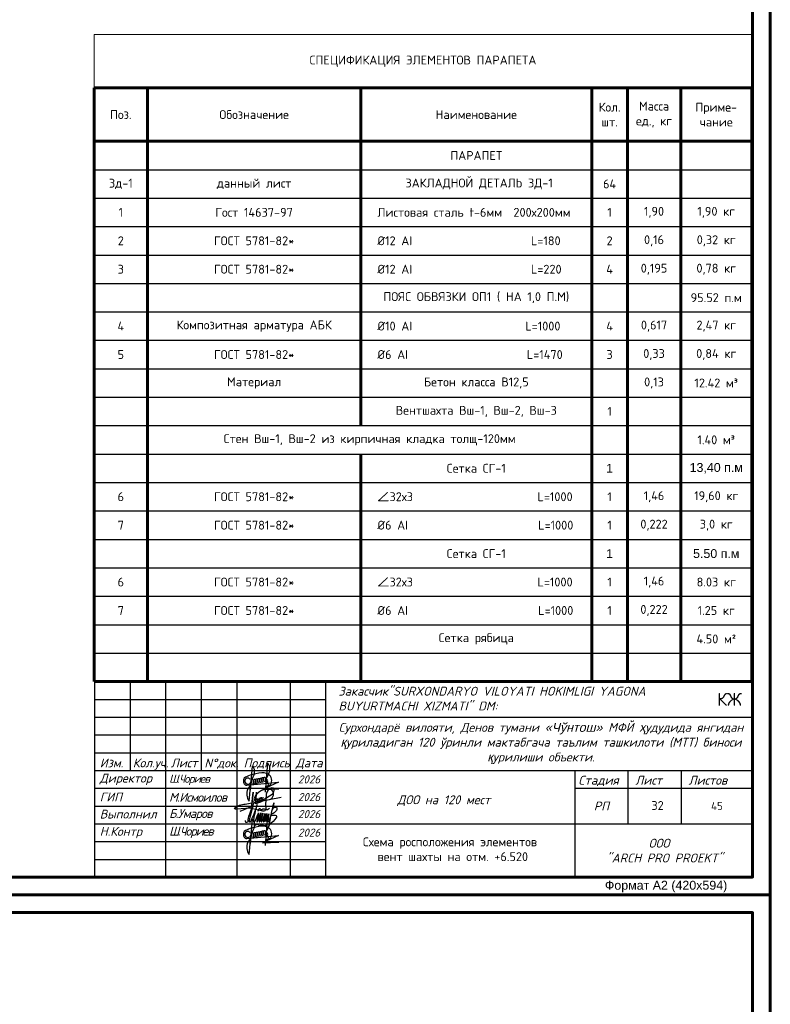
# Model space of a CAD drawing. Header units: millimetres. Extents: x 2063114 to 14983986, y -126020516 to 213791.
# Tile 255 of 256: x 2358676 to 2379792, y -1246080 to -1218382. Entities that reach past the tile are written whole.
import ezdxf
from ezdxf.enums import TextEntityAlignment as Align

# ---------------------------------------------------------------- set-up
doc = ezdxf.new("R2010")
doc.units = ezdxf.units.MM
doc.layers.get('Defpoints').update_dxf_attribs({"color": 6, "lineweight": 35})
doc.layers.add('_print', color=6, linetype='Continuous', lineweight=60, plot=False)
doc.layers.add('план', color=7, linetype='Continuous', lineweight=20)
doc.styles.add('GOST 2.304', font='isocpeur.ttf', dxfattribs={"oblique": 15})
doc.styles.add('ISOCPEUR', font='isocpeui.ttf', dxfattribs={"height": 300})
doc.styles.add('PDF ISOCPEUR', font='isocpeur.ttf')
doc.styles.get("Standard").update_dxf_attribs({"font": 'arial.ttf'})
doc.styles.add('V@ler@Live', font='isocpeui.ttf')

# ---------------------------------------------------------------- blocks, each defined once
blk = doc.blocks.new('*T570')
at = {"lineweight": 60, "transparency": 16777216}
blk.add_line((0, -1500), (1500, -1500), dxfattribs=at)
at = {"color": 0, "linetype": 'Continuous', "lineweight": 60, "transparency": 16777216}
for p, q in [((0, -1500), (0, -18200)), ((1500, -1500), (1500, -18200)), ((7500, -1500), (7500, -11000)), ((14000, -1500), (14000, -18200)), ((15000, -1500), (15000, -18200)), ((16500, -1500), (16500, -18200)), ((18500, -1500), (18500, -18200)), ((0, -3000), (18500, -3000)), ((7500, -11800), (7500, -18200)), ((0, -18200), (18500, -18200))]:
    blk.add_line(p, q, dxfattribs=at)
at = {"color": 0, "linetype": 'ByBlock', "lineweight": -2, "transparency": 16777216}
for p, q in [((1500, -1500), (18500, -1500)), ((7500, -12600), (14000, -12600)), ((7500, -15000), (14000, -15000))]:
    blk.add_line(p, q, dxfattribs=at)
at = {"color": 0, "linetype": 'Continuous', "transparency": 16777216}
for p, q in [((0, -3800), (18500, -3800)), ((0, -4600), (18500, -4600)), ((0, -5400), (18500, -5400)), ((0, -6200), (18500, -6200)), ((0, -7000), (18500, -7000)), ((0, -7800), (18500, -7800)), ((0, -8600), (18500, -8600)), ((0, -9400), (18500, -9400)), ((0, -10200), (18500, -10200)), ((0, -11000), (18500, -11000)), ((0, -11800), (18500, -11800)), ((0, -12600), (7500, -12600)), ((14000, -12600), (18500, -12600)), ((0, -13400), (18500, -13400)), ((0, -14200), (18500, -14200)), ((0, -15000), (7500, -15000)), ((14000, -15000), (18500, -15000)), ((0, -15800), (18500, -15800)), ((0, -16600), (18500, -16600)), ((0, -17400), (18500, -17400))]:
    blk.add_line(p, q, dxfattribs=at)
at = {"layer": 'Defpoints', "color": 8, "linetype": 'ByBlock', "lineweight": 0, "transparency": 16777216}
for p, q in [((0, 0), (18500, 0)), ((0, 0), (0, -1500)), ((18500, 0), (18500, -1500))]:
    blk.add_line(p, q, dxfattribs=at)
at = {"color": 0, "linetype": 'Continuous', "lineweight": -3, "transparency": 16777216, "char_height": 250, "style": 'ISOCPEUR'}
for s, insert, width, attachment_point in [('{\\fISOCPEUR|b0|i0|c204|p34;СПЕЦИФИКАЦИЯ ЭЛЕМЕНТОВ ПАРАПЕТА}', (9250, -750), 18200, 5), ('{\\fISOCPEUR|b0|i0|c204|p34;Кол.\\Pшт.}', (14500, -2250), 700, 5), ('{\\fISOCPEUR|b0|i0|c204|p34;Масса\\Pед., кг}', (15750, -2250), 1200, 5), ('{\\fISOCPEUR|b0|i0|c204|p34;Приме-\\Pчание}', (17500, -2250), 1700, 5), ('{\\fISOCPEUR|b0|i0|c204|p34;Поз.}', (750, -2250), 1200, 5), ('{\\fISOCPEUR|b0|i0|c204|p34;Обозначение}', (4500, -2250), 5700, 5), ('{\\fISOCPEUR|b0|i0|c204|p34;Наименование}', (10750, -2250), 6200, 5), ('{\\fISOCPEUR|b0|i0|c204|p34;\\C256;ПАРАПЕТ}', (10750, -3400), 6200, 5), ('{\\fISOCPEUR|b0|i0|c204|p34;Зд-1}', (750, -4200), 1200, 5), ('{\\fISOCPEUR|b0|i0|c204|p34;данный лист}', (4500, -4200), 5700, 5), ('{\\fISOCPEUR|b0|i0|c238|p34; \\fISOCPEUR|b0|i0|c204|p34;ЗАКЛАДНОЙ ДЕТАЛЬ ЗД-1\\fISOCPEUR|b0|i0|c238|p34; \\fISOCPEUR|b0|i0|c204|p34;                                    \\fISOCPEUR|b0|i0|c238|p34;  }', (10750, -4200), 6200, 5), ('{\\fISOCPEUR|b0|i0|c204|p34;64', (14500, -4200), 700, 5), ('{\\fISOCPEUR|b0|i0|c204|p34;1}', (750, -5000), 1200, 5), ('{\\fISOCPEUR|b0|i0|c204|p34;Гост 14637-97             }', (4500, -5000), 5700, 5), ('{\\fISOCPEUR|b0|i0|c238|p34;  \\fISOCPEUR|b0|i0|c204|p34;Листовая сталь t-6мм\\H0.99992x;  200х200мм\\fISOCPEUR|b0|i0|c238|p34;      \\fISOCPEUR|b0|i0|c204|p34;   \\fISOCPEUR|b0|i0|c238|p34;  }', (7650, -5000), 6200, 4), ('{\\fISOCPEUR|b0|i0|c204|p34;1', (14500, -5000), 700, 5), ('{\\fISOCPEUR|b0|i0|c204|p34;1,90}', (15750, -5000), 1200, 5), ('{\\fISOCPEUR|b0|i0|c204|p34;1,90 кг}', (17500, -5000), 1700, 5), ('{\\fISOCPEUR|b0|i0|c204|p34;2}', (750, -5800), 1200, 5), ('{\\fISOCPEUR|b0|i0|c204|p34;ГОСТ 5781-82*}', (4500, -5800), 5700, 5), ('{\\fISOCPEUR|b0|i0|c204|p34;\\C7;  %%C12 АI                     L=180}', (7650, -5800), 6200, 4), ('{\\fISOCPEUR|b0|i0|c204|p34;2', (14500, -5800), 700, 5), ('{\\fISOCPEUR|b0|i0|c204|p34;0,16}', (15750, -5800), 1200, 5), ('{\\fISOCPEUR|b0|i0|c204|p34;0,32 кг}', (17500, -5800), 1700, 5), ('{\\fISOCPEUR|b0|i0|c204|p34;3}', (750, -6600), 1200, 5), ('{\\fISOCPEUR|b0|i0|c204|p34;ГОСТ 5781-82*}', (4500, -6600), 5700, 5), ('{\\fISOCPEUR|b0|i0|c204|p34;\\C7;  %%C12 АI                     L=220}', (7650, -6600), 6200, 4), ('{\\fISOCPEUR|b0|i0|c204|p34;4', (14500, -6600), 700, 5), ('{\\fISOCPEUR|b0|i0|c204|p34;0,195}', (15750, -6600), 1200, 5), ('{\\fISOCPEUR|b0|i0|c204|p34;0,78 кг}', (17500, -6600), 1700, 5), ('{\\fISOCPEUR|b0|i0|c204|p34;\\C7;ПОЯС ОБВЯЗКИ ОП1 ( НА 1,0 П.М)}', (10750, -7400), 6200, 5), ('{\\fISOCPEUR|b0|i0|c204|p34;95.52 п.м}', (17500, -7400), 1700, 5), ('{\\fISOCPEUR|b0|i0|c204|p34;4', (750, -8200), 1200, 5), ('{\\fISOCPEUR|b0|i0|c204|p34;\\C256;Композитная арматура АБК }', (4500, -8200), 5700, 5), ('{\\fISOCPEUR|b0|i0|c204|p34;\\C7;  %%C10 АI                    L=1000}', (7650, -8200), 6200, 4), ('{\\fISOCPEUR|b0|i0|c204|p34;4', (14500, -8200), 700, 5), ('{\\fISOCPEUR|b0|i0|c204|p34;0,617}', (15750, -8200), 1200, 5), ('{\\fISOCPEUR|b0|i0|c204|p34;2,47 кг}', (17500, -8200), 1700, 5), ('{\\fISOCPEUR|b0|i0|c204|p34;ГОСТ 5781-82*}', (4500, -9000), 5700, 5), ('{\\fISOCPEUR|b0|i0|c204|p34;5', (750, -9000), 1200, 5), ('{\\fISOCPEUR|b0|i0|c204|p34;\\C7;  %%C6 АI                     L=1470}', (7650, -9000), 6200, 4), ('{\\fISOCPEUR|b0|i0|c204|p34;3', (14500, -9000), 700, 5), ('{\\fISOCPEUR|b0|i0|c204|p34;0,33}', (15750, -9000), 1200, 5), ('{\\fISOCPEUR|b0|i0|c204|p34;0,84 кг}', (17500, -9000), 1700, 5), ('{\\fISOCPEUR|b0|i0|c204|p34;Материал}', (4500, -9800), 5700, 5), ('{\\fISOCPEUR|b0|i0|c204|p34;\\C7;Бетон класса В12,5}', (10750, -9800), 6200, 5), ('{\\fISOCPEUR|b0|i0|c204|p34;0,13', (15750, -9800), 1200, 5), ('{\\fISOCPEUR|b0|i0|c204|p34;12.42 м³}', (17500, -9800), 1700, 5), ('{\\fISOCPEUR|b0|i0|c204|p34;\\C7;Вентшахта Вш-1, Вш-2, Вш-3}', (10750, -10600), 6200, 5), ('{\\fISOCPEUR|b0|i0|c204|p34;1', (14500, -10600), 700, 5), ('{\\fISOCPEUR|b0|i0|c204|p34;Стен Вш-1, Вш-2 из кирпичная кладка толщ-120мм}', (7750, -11400), 12200, 5), ('{\\fISOCPEUR|b0|i0|c204|p34;1.40 м³}', (17500, -11400), 1700, 5), ('{\\fISOCPEUR|b0|i0|c204|p34;\\C7;Сетка СГ-1}', (10750, -12200), 6200, 5), ('{\\fISOCPEUR|b0|i0|c204|p34;6}', (750, -13000), 1200, 5), ('{\\fISOCPEUR|b0|i0|c204|p34;ГОСТ 5781-82*}', (4500, -13000), 5700, 5), ('{\\fISOCPEUR|b0|i0|c204|p34;\\C256;  ∠32х3                     \\C7; L=1000}', (7650, -13000), 6200, 4), ('{\\fISOCPEUR|b0|i0|c204|p34;1', (14500, -13000), 700, 5), ('{\\fISOCPEUR|b0|i0|c204|p34;1,46}', (15750, -13000), 1200, 5), ('{\\fISOCPEUR|b0|i0|c204|p34;19,60 кг}', (17500, -13000), 1700, 5), ('{\\fISOCPEUR|b0|i0|c204|p34;7}', (750, -13800), 1200, 5), ('{\\fISOCPEUR|b0|i0|c204|p34;ГОСТ 5781-82*}', (4500, -13800), 5700, 5), ('{\\fISOCPEUR|b0|i0|c204|p34;\\C7;  %%C6 АI                       L=1000}', (7650, -13800), 6200, 4), ('{\\fISOCPEUR|b0|i0|c204|p34;1', (14500, -13800), 700, 5), ('{\\fISOCPEUR|b0|i0|c204|p34;0,222}', (15750, -13800), 1200, 5), ('{\\fISOCPEUR|b0|i0|c204|p34;3,0 кг}', (17500, -13800), 1700, 5), ('{\\fISOCPEUR|b0|i0|c204|p34;\\C7;Сетка СГ-1}', (10750, -14600), 6200, 5), ('{\\fISOCPEUR|b0|i0|c204|p34;6}', (750, -15400), 1200, 5), ('{\\fISOCPEUR|b0|i0|c204|p34;ГОСТ 5781-82*}', (4500, -15400), 5700, 5), ('{\\fISOCPEUR|b0|i0|c204|p34;\\C256;  ∠32х3                     \\C7; L=1000}', (7650, -15400), 6200, 4), ('{\\fISOCPEUR|b0|i0|c204|p34;1', (14500, -15400), 700, 5), ('{\\fISOCPEUR|b0|i0|c204|p34;1,46}', (15750, -15400), 1200, 5), ('{\\fISOCPEUR|b0|i0|c204|p34;8.03 кг}', (17500, -15400), 1700, 5), ('{\\fISOCPEUR|b0|i0|c204|p34;ГОСТ 5781-82*}', (4500, -16200), 5700, 5), ('{\\fISOCPEUR|b0|i0|c204|p34;\\C7;  %%C6 АI                       L=1000}', (7650, -16200), 6200, 4), ('{\\fISOCPEUR|b0|i0|c204|p34;7}', (750, -16200), 1200, 5), ('{\\fISOCPEUR|b0|i0|c204|p34;1', (14500, -16200), 700, 5), ('{\\fISOCPEUR|b0|i0|c204|p34;0,222}', (15750, -16200), 1200, 5), ('{\\fISOCPEUR|b0|i0|c204|p34;1.25 кг}', (17500, -16200), 1700, 5), ('{\\fISOCPEUR|b0|i0|c204|p34;\\C256;Сетка рябица }', (10750, -17000), 6200, 5), ('{\\fISOCPEUR|b0|i0|c204|p34;\\C256;4.50 м² }', (17500, -17000), 1700, 5)]:
    blk.add_mtext(s, dxfattribs=dict(at, insert=insert, width=width, attachment_point=attachment_point))
at = {"color": 0, "linetype": 'Continuous', "lineweight": -3, "transparency": 16777216, "char_height": 250, "attachment_point": 5}
for s, insert, width in [('1', (14500, -12200), 700), ('13,40 п.м', (17500, -12200), 1700), ('1', (14500, -14600), 700), ('5.50 п.м', (17500, -14600), 1700)]:
    blk.add_mtext(s, dxfattribs=dict(at, insert=insert, width=width))
blk = doc.blocks.new('*U1590')
at = {"color": 0, "ltscale": 25}
blk.add_lwpolyline([(-59400, 42000), (0, 42000), (0, 0), (-59400, 0)], close=True, dxfattribs=at)
at = {"color": 0, "lineweight": 60, "ltscale": 25}
blk.add_lwpolyline([(-57400, 41500), (-500, 41500), (-500, 500), (-57400, 500)], close=True, dxfattribs=at)
at = {"color": 0, "insert": (-2932, 396), "char_height": 250, "width": 4526.16, "attachment_point": 2}
blk.add_mtext('Формат А2 (420х594)', dxfattribs=at)
blk = doc.blocks.new('A$Ceb54b23e')
at = {"color": 5, "lineweight": 30, "ltscale": 0.1}
for p, q in [((-12.57, -11.1), (7.26, -9.39)), ((7.26, -9.39), (-2.6, -13.87)), ((-2.6, -13.87), (7.49, -13.43))]:
    blk.add_line(p, q, dxfattribs=at)
at = {"color": 5, "lineweight": 30, "ltscale": 0.1, "flags": 128}
for points in [[(-10.2, -9.67), (-8.52, -5.97, 0.342251), (-9.14, 1.03), (-10.34, -14.39)], [(-1.14, -9.14), (1.12, -4.18, 0.342251), (0.5, 2.82), (-0.93, -15.6)], [(-9.81, -10.51), (-11.91, -13.54, 0.28279), (-11, -21.19), (-9.61, -5.79)], [(-9.81, -10.51), (-9.44, -8.24, -0.681159), (-8.23, -7.98), (-8.62, -10.62)], [(-8.62, -10.63), (-8.17, -7.86, -0.681159), (-6.97, -7.6), (-7.35, -10.24)], [(-7.4, -10.51), (-6.95, -7.75, -0.681159), (-5.74, -7.48), (-6.13, -10.13)], [(-6.15, -10.27), (-5.7, -7.5, -0.681159), (-4.49, -7.24), (-4.88, -9.88)], [(-4.9, -10.02), (-4.45, -7.25, -0.681159), (-3.25, -6.99), (-3.63, -9.64)], [(-3.64, -9.64), (-3.19, -6.88, -0.681159), (-1.98, -6.62), (-2.37, -9.26)], [(-2.41, -9.53), (-1.96, -6.76, -0.681159), (-0.75, -6.5), (-1.14, -9.14)]]:
    blk.add_lwpolyline(points, format="xyb", dxfattribs=at)
at = {"color": 5, "lineweight": 30, "ltscale": 0.1}
for centre, radius, start, end in [((-6.97, -15.76), 11.45, 107.92907, 128.55015), ((4.48, -62.51), 59.56, 97.39589, 104.56598), ((-2.27, -9.29), 5.91, 38.72853, 98.93361), ((-1.42, -8.11), 4.53, 347.3913, 33.89819), ((-11.53, -8.6), 3.14, 145.20054, 214.39775), ((-12.85, -9.67), 1.46, 208.97145, 280.81106), ((-11.81, -8.63), 1.91, 91.31881, 327.17595), ((-11.74, -7.9), 1.19, 28.74852, 95.44504), ((0.01, -8.8), 3.01, 257.73222, 354.12117), ((-0.18, -10.53), 1.3, 249.35584, 101.75822), ((-0.31, -8.48), 0.874, 261.08847, 90.02558)]:
    blk.add_arc(centre, radius, start, end, dxfattribs=at)
blk = doc.blocks.new('0651961')
at = {"color": 5, "lineweight": 30, "ltscale": 5}
for points in [[(5137317, -541320, 0.271575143), (5382614, -248941, 0.271575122), (5247219, 107884, 0.163915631), (4609277, 40182, 0.081414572), (4339755, -141506, 0.081414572), (4142343, -399733, 0.548265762), (4316023, -672030, 0.017700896), (4712274, -564290), (5289922, -193920, 0.255039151), (5420947, 170315, 0.238092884), (5234407, 214137, 0.253493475), (4912304, -193484), (4857022, -909949, -0.067784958), (4891110, -1058859, -0.066120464), (4884797, -1207770, -0.258807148), (4704209, -1307956, -0.042146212), (4668516, -1304942), (3851592, -1120468), (2972301, -1180746, -0.190988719), (2886198, -1173851, -0.190988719), (2828209, -1109833, -0.085970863), (3157608, -918703, -0.085970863), (3532102, -849502), (5902229, -394466)], [(3206207, -1307066), (3867804, -1032897, 0.281152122), (3971617, -862869), (4043335, -58764), (3989253, -665135), (4215347, -579925), (4274470, -57353), (4189082, -812073)]]:
    blk.add_lwpolyline(points, format="xyb", dxfattribs=at)
for points in [[(4222872, -513416), (4189082, -812073), (4309366, -773304), (4343156, -474647)], [(4343156, -474647), (4309366, -773304), (4429650, -734535), (4463439, -435878)], [(4463439, -435878), (4429650, -734535), (4549933, -695766), (4583723, -397109)], [(4583723, -397109), (4549933, -695766), (4670217, -656997), (4700833, -397440)]]:
    blk.add_lwpolyline(points, dxfattribs=at)
blk = doc.blocks.new('A$Cb977a79e')
at = {"color": 5, "lineweight": 30}
blk.add_open_spline([(548, 429), (550, 418), (553, 396), (564, 386), (626, 392), (622, 434), (622, 479), (756, 865), (734, 788), (778, 927), (614, 357), (673, 405), (701, 400), (861, 828), (836, 827), (737, 402), (763, 392), (806, 405), (896, 676), (874, 574), (827, 388), (858, 386), (956, 684), (927, 558), (885, 387), (915, 386), (1002, 672), (972, 547), (933, 386), (970, 387), (1059, 660), (1027, 538), (996, 387), (1026, 387), (1102, 661), (1078, 532), (1060, 451), (1065, 379), (1062, 539), (1106, 661), (1046, 399), (1086, 399), (1148, 656), (1126, 536), (1112, 402), (1114, 395), (1144, 650), (1127, 544), (1104, 380), (1143, 413), (1160, 420), (1127, 264), (1135, 291), (1269, 919), (1263, 846), (1236, 770), (1216, 677), (1243, 753), (1339, 783), (1342, 676), (1241, 606), (1144, 555), (1313, 575), (1358, 512), (1212, 380), (1139, 314)], degree=3, knots=[0, 0, 0, 0, 1, 2, 3, 4, 5, 6, 7, 7.047701, 8, 9, 10, 11, 11.055697, 12, 13, 14, 15, 16, 17, 18, 19, 20, 21, 22, 23, 24, 25, 26, 27, 28, 29, 30, 31, 32, 33, 34, 35, 36, 37, 38, 39, 40, 41, 42, 43, 44, 45, 45.157491, 45.43525, 46, 47, 48, 49, 50, 51, 52, 53, 54, 55, 56, 57, 58, 59, 59, 59, 59], dxfattribs=at)
for points in [[(876, 664), (884, 753), (933, 709), (966, 688), (1004, 756), (1083, 670), (1156, 738)], [(801, 313), (838, 358), (886, 314), (919, 292), (958, 361), (1036, 275), (1100, 346)]]:
    blk.add_open_spline(points, degree=3, dxfattribs=at)
blk = doc.blocks.new('shtammp')
for p, q in [((2284257, -164060), (2302757, -164060)), ((2284257, -169560), (2284257, -164060)), ((2285257, -166560), (2285257, -164060)), ((2286257, -169560), (2286257, -164060)), ((2287257, -166560), (2287257, -164060)), ((2288257, -169560), (2288257, -164060)), ((2289757, -169560), (2289757, -164060)), ((2290757, -169560), (2290757, -164060)), ((2302757, -164060), (2302757, -169560)), ((2290757, -165060), (2302757, -165060)), ((2284257, -166060), (2290757, -166060)), ((2284257, -166560), (2290757, -166560)), ((2290757, -166560), (2302757, -166560)), ((2297757, -166560), (2297757, -169560)), ((2299257, -168060), (2299257, -166560)), ((2300757, -168060), (2300757, -166560)), ((2297757, -167060), (2302757, -167060)), ((2290757, -168060), (2302757, -168060)), ((2284257, -169560), (2302757, -169560))]:
    blk.add_line(p, q)
for points in [[(2284257, -164560), (2290757, -164560)], [(2284257, -165060), (2290757, -165060)], [(2284257, -165560), (2290757, -165560)], [(2284257, -167060), (2290757, -167060)], [(2284257, -167560), (2290757, -167560)], [(2284257, -168060), (2290757, -168060)], [(2284257, -168560), (2290757, -168560)], [(2284257, -169060), (2290757, -169060)]]:
    blk.add_lwpolyline(points)
at = {"ltscale": 100, "xscale": 44.85990809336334, "yscale": 44.85990809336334, "zscale": 44.85990809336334}
for p in [(2289092, -166472), (2289092, -167972)]:
    blk.add_blockref('A$Ceb54b23e', p, dxfattribs=at)
at = {"xscale": 0.0004276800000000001, "yscale": 0.0004276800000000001, "zscale": 0.0004276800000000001}
blk.add_blockref('0651961', (2286977, -167145), dxfattribs=at)
at = {"ltscale": 25, "xscale": 1.13408174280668, "yscale": 1.13408174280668, "zscale": 1.13408174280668}
blk.add_blockref('A$Cb977a79e', (2287861, -168457), dxfattribs=at)
at = {"style": 'GOST 2.304', "oblique": 15}
for s, p in [('Изм.   ', (2284395, -166473)), ('Кол.уч.', (2285323, -166473)), ('Лист', (2286391, -166473)), ('N%%dдок.', (2287337, -166475)), ('Подпись', (2288441, -166473)), ('Дата', (2289909, -166473)), ('Лист  ', (2299457, -166960)), ('Листов ', (2300957, -166960))]:
    blk.add_text(s, height=250, dxfattribs=at).set_placement(p)
at = {"style": 'GOST 2.304', "oblique": 15, "width": 1.019608}
blk.add_text('Стадия ', height=250, dxfattribs=at).set_placement((2297857, -166960), (2299157, -166960), align=Align.FIT)
at = {"style": 'GOST 2.304', "oblique": 15}
blk.add_text('РП', height=250, dxfattribs=at).set_placement((2298507, -167560), align=Align.MIDDLE)
at = {"style": 'GOST 2.304'}
for s, insert, char_height, width, attachment_point in [('{\\C256;\\c0;Закасчик"SURXONDARYO VILOYATI HOKIMLIGI YAGONA BUYURTMACHI XIZMATI" DM:}', (2291109, -164539), 250, 10736.65, 4), ('{\\C250;\\c2432280;Сурхондарё вилояти, Денов тумани «\\fArial|b0|i0|c204|p34;Чўнтош\\fISOCPEUR|b0|i0|c204|p34;» МФЙ \\fArial|b0|i0|c204|p34;ҳ\\fISOCPEUR|b0|i0|c204|p34;удудида янгидан \\fArial|b0|i0|c204|p34;қ\\fISOCPEUR|b0|i0|c204|p34;уриладиган 120 ўринли мактабгача таълим ташкилоти (МТТ) биноси \\fArial|b0|i0|c204|p34;қ\\fISOCPEUR|b0|i0|c204|p34;урилиши объекти.}', (2296806, -165801), 250, 11430.2, 5), ('2026', (2290281, -166810), 225, 900, 5), ('2026', (2290281, -167307), 225, 900, 5), ('2026', (2290281, -167787), 225, 900, 5), ('2026', (2290281, -168308), 225, 900, 5), ('ООО\\P  "ARCH PRO PROEKT" ', (2300128, -168814), 250, 5588.09, 5)]:
    blk.add_mtext(s, dxfattribs=dict(at, insert=insert, char_height=char_height, width=width, attachment_point=attachment_point))
at = {"linetype": 'Continuous', "char_height": 225, "style": 'PDF ISOCPEUR'}
for s, insert, width, attachment_point in [('{\\H1.6x;КЖ }', (2302457, -164560), 11400, 6), ('45', (2301757, -167560), 1900, 5)]:
    blk.add_mtext(s, dxfattribs=dict(at, insert=insert, width=width, attachment_point=attachment_point))
at = {"attachment_point": 4, "style": 'GOST 2.304'}
for s, insert, char_height in [('Директор', (2284393, -166810), 250), ('{\\T0.8;\\C7;Ш.Чориев}', (2286344, -166823), 230), ('ГИП', (2284393, -167307), 250), ('{\\T0.9;М.Исмоилов }', (2286344, -167314), 250), ('{\\C256;\\c0;ДОО на 120 мест}', (2292765, -167410), 250), ('Выполнил', (2284393, -167787), 250), ('{\\T0.9;Б.Умаров}', (2286344, -167805), 250), ('Н.Контр', (2284393, -168308), 250), ('{\\T0.8;\\C7;Ш.Чориев}', (2286344, -168302), 250)]:
    blk.add_mtext(s, dxfattribs=dict(at, insert=insert, char_height=char_height))

msp = doc.modelspace()

# ---------------------------------------------------------------- linework, layer by layer
at = {"lineweight": 60, "ltscale": 150}
msp.add_lwpolyline([(2360770.7872, -1220301.43901), (2379270.7872, -1220301.43901)], dxfattribs=at)
at = {"layer": '_print', "ltscale": 100}
for points in [[(2379792.08613, -1243001.43901), (2320392.08613, -1243001.43901), (2320392.08613, -1201001.43901), (2379792.08613, -1201001.43901)], [(2379792.08613, -1285001.43901), (2320392.08613, -1285001.43901), (2320392.08613, -1243001.43901), (2379792.08613, -1243001.43901)]]:
    msp.add_lwpolyline(points, close=True, dxfattribs=at)

# ---------------------------------------------------------------- block references
for name, p in [('*U1590', (2379792.08613, -1243001.43901)), ('*T570', (2360770.7872, -1218801.43901)), ('shtammp', (76534.83464, -1072941.75506)), ('*U1590', (2379792.08613, -1285001.43901))]:
    msp.add_blockref(name, p)

# ---------------------------------------------------------------- texts
at = {"color": 7, "lineweight": 30, "insert": (2370780.0428, -1241718.91853), "char_height": 250, "width": 7000, "attachment_point": 5}
msp.add_mtext('{\\fISOCPEUR|b0|i0|c204|p34;\\C256;Схема росположения элементов\\P вент шахты на отм. +6.520}', dxfattribs=at)
at = {"layer": 'план', "color": 1, "linetype": 'Continuous', "lineweight": 20, "ltscale": 300, "insert": (2376447.73973, -1240362.69629), "char_height": 250, "width": 312.0384632, "attachment_point": 1, "style": 'V@ler@Live'}
msp.add_mtext('{\\fISOCPEUR|b0|i0|c204|p34;\\C256;32}', dxfattribs=at)

doc.saveas('drawing.dxf')
